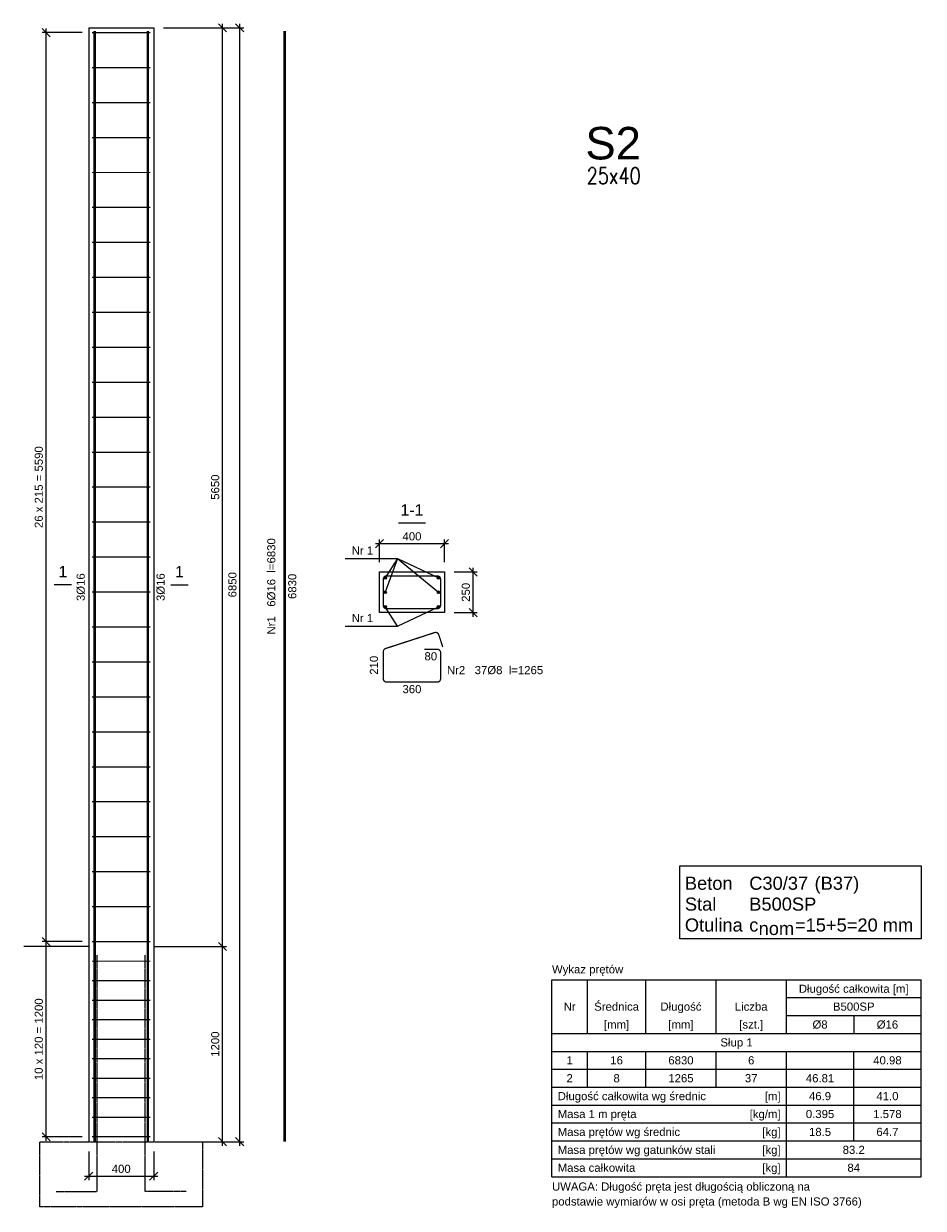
# Model space of a CAD drawing. Header units: millimetres. Extents: x -175722 to -110961, y 52375 to 104640.
# Tile 5 of 146: x -165445 to -159910, y 62485 to 69769. Entities that reach past the tile are written whole.
import ezdxf
from ezdxf.enums import TextEntityAlignment as Align

# ---------------------------------------------------------------- set-up
doc = ezdxf.new("R2010")
doc.units = ezdxf.units.MM
doc.linetypes.add('DASHED', pattern=[0.75, 0.5, -0.25])
for name, color, linetype in [('AS_Balustrady', 53, 'Continuous'), ('SPECBUD_Cienkie', 9, 'Continuous'), ('SPECBUD_Grube', 7, 'Continuous'), ('SPECBUD_Opisy', 6, 'Continuous'), ('SPECBUD_Pręty zbrojeniowe', 1, 'Continuous'), ('SPECBUD_Wymiary', 9, 'Continuous')]:
    doc.layers.add(name, color=color, linetype=linetype)
doc.styles.add('Arial', font='arial.ttf', dxfattribs={"height": 90})
doc.styles.add('e-cad_3', font='simplex.shx', dxfattribs={"width": 0.8})
doc.styles.add('SPECBUD_TXT', font='arial.ttf')
doc.dimstyles.new('SPECBUD_mm_20', dxfattribs={"dimscale": 20, "dimtxt": 2.5, "dimasz": 2.5, "dimexe": 1.25, "dimexo": 3, "dimgap": 1, "dimtad": 1, "dimdec": 0, "dimzin": 0, "dimtxsty": 'SPECBUD_TXT', "dimblk": 'OBLIQUE', "dimblk1": 'OBLIQUE', "dimblk2": 'OBLIQUE', "dimcen": 1, "dimclrt": 7, "dimadec": 0, "dimazin": 0, "dimtfac": 1, "dimtdec": 4, "dimtofl": 0, "dimtmove": 0, "dimatfit": 3, "dimfxl": 0, "dimtolj": 1, "dimtzin": 0, "dimarcsym": 0})

# ---------------------------------------------------------------- blocks, each defined once
blk = doc.blocks.new('_Oblique')
at = {"color": 0, "linetype": 'ByBlock', "lineweight": -2}
blk.add_line((-0.5, -0.5), (0.5, 0.5), dxfattribs=at)
blk = doc.blocks.new('*D460')
at = {"color": 0, "lineweight": -2, "transparency": 16777216}
for p, q in [((895.28, -63.5), (1283.6, -63.5)), ((1258.6, -5738.5), (1258.6, -38.5)), ((895.28, -5713.5), (1283.6, -5713.5)), ((1257.35, -5713.5), (1257.35, -5713.5))]:
    blk.add_line(p, q, dxfattribs=at)
at = {"layer": 'Defpoints', "color": 0, "transparency": 16777216}
for p in [(835.28, -63.5), (835.28, -5713.5)]:
    blk.add_point(p, dxfattribs=at)
at = {"transparency": 16777216, "xscale": 50, "yscale": 50}
for p, rotation in [((1258.6, -63.5), 90), ((1258.6, -5713.5), 270)]:
    blk.add_blockref('_Oblique', p, dxfattribs=dict(at, rotation=rotation))
at = {"color": 7, "transparency": 16777216, "style": 'SPECBUD_TXT'}
blk.add_text('5650', height=50, rotation=90, dxfattribs=at).set_placement((1238.6, -2888.5), align=Align.CENTER)
blk = doc.blocks.new('*D461')
at = {"color": 0, "lineweight": -2, "transparency": 16777216}
for p, q in [((895.28, -5713.5), (1283.6, -5713.5)), ((1258.6, -6938.5), (1258.6, -5688.5)), ((895.28, -6913.5), (1283.6, -6913.5)), ((1257.35, -6913.5), (1257.35, -6913.5))]:
    blk.add_line(p, q, dxfattribs=at)
at = {"layer": 'Defpoints', "color": 0, "transparency": 16777216}
for p in [(835.28, -5713.5), (835.28, -6913.5)]:
    blk.add_point(p, dxfattribs=at)
at = {"transparency": 16777216, "xscale": 50, "yscale": 50}
for p, rotation in [((1258.6, -5713.5), 90), ((1258.6, -6913.5), 270)]:
    blk.add_blockref('_Oblique', p, dxfattribs=dict(at, rotation=rotation))
at = {"color": 7, "transparency": 16777216, "style": 'SPECBUD_TXT'}
blk.add_text('1200', height=50, rotation=90, dxfattribs=at).set_placement((1238.6, -6313.5), align=Align.CENTER)
blk = doc.blocks.new('*D462')
at = {"color": 0, "lineweight": -2, "transparency": 16777216}
for p, q in [((895.28, -63.5), (1389.43, -63.5)), ((1364.43, -6938.5), (1364.43, -38.5)), ((895.28, -6913.5), (1389.43, -6913.5)), ((1363.18, -6913.5), (1363.18, -6913.5))]:
    blk.add_line(p, q, dxfattribs=at)
at = {"layer": 'Defpoints', "color": 0, "transparency": 16777216}
for p in [(835.28, -63.5), (835.28, -6913.5)]:
    blk.add_point(p, dxfattribs=at)
at = {"transparency": 16777216, "xscale": 50, "yscale": 50}
for p, rotation in [((1364.43, -63.5), 90), ((1364.43, -6913.5), 270)]:
    blk.add_blockref('_Oblique', p, dxfattribs=dict(at, rotation=rotation))
at = {"color": 7, "transparency": 16777216, "style": 'SPECBUD_TXT'}
blk.add_text('6850', height=50, rotation=90, dxfattribs=at).set_placement((1344.43, -3488.5), align=Align.CENTER)
blk = doc.blocks.new('*D463')
at = {"color": 0, "lineweight": -2, "transparency": 16777216}
for p, q in [((435.28, -6973.5), (435.28, -7150.16)), ((835.28, -6973.5), (835.28, -7150.16)), ((410.28, -7125.16), (860.28, -7125.16)), ((435.28, -7123.91), (435.28, -7123.91))]:
    blk.add_line(p, q, dxfattribs=at)
at = {"layer": 'Defpoints', "color": 0, "transparency": 16777216}
for p in [(435.28, -6913.5), (835.28, -6913.5)]:
    blk.add_point(p, dxfattribs=at)
at = {"transparency": 16777216, "xscale": 50, "yscale": 50, "rotation": 180}
blk.add_blockref('_Oblique', (435.28, -7125.16), dxfattribs=at)
at = {"transparency": 16777216, "xscale": 50, "yscale": 50}
blk.add_blockref('_Oblique', (835.28, -7125.16), dxfattribs=at)
at = {"color": 7, "transparency": 16777216, "style": 'SPECBUD_TXT'}
blk.add_text('400', height=50, dxfattribs=at).set_placement((635.28, -7105.16), align=Align.CENTER)
blk = doc.blocks.new('*D464')
at = {"color": 0, "lineweight": -2, "transparency": 16777216}
for p, q in [((173.03, -6908.5), (173.03, -5658.5)), ((395.28, -5683.5), (148.03, -5683.5)), ((395.28, -6883.5), (148.03, -6883.5)), ((174.28, -6883.5), (174.28, -6883.5))]:
    blk.add_line(p, q, dxfattribs=at)
at = {"layer": 'Defpoints', "color": 0, "transparency": 16777216}
for p in [(455.28, -5683.5), (455.28, -6883.5)]:
    blk.add_point(p, dxfattribs=at)
at = {"transparency": 16777216, "xscale": 50, "yscale": 50}
for p, rotation in [((173.03, -5683.5), 90), ((173.03, -6883.5), 270)]:
    blk.add_blockref('_Oblique', p, dxfattribs=dict(at, rotation=rotation))
at = {"color": 7, "transparency": 16777216, "style": 'SPECBUD_TXT'}
blk.add_text('10 x 120 = 1200', height=50, rotation=90, dxfattribs=at).set_placement((153.03, -6283.5), align=Align.CENTER)
blk = doc.blocks.new('*D465')
at = {"color": 0, "lineweight": -2, "transparency": 16777216}
for p, q in [((173.03, -5708.5), (173.03, -68.5)), ((395.28, -93.5), (148.03, -93.5)), ((395.28, -5683.5), (148.03, -5683.5)), ((174.28, -5683.5), (174.28, -5683.5))]:
    blk.add_line(p, q, dxfattribs=at)
at = {"layer": 'Defpoints', "color": 0, "transparency": 16777216}
for p in [(455.28, -93.5), (455.28, -5683.5)]:
    blk.add_point(p, dxfattribs=at)
at = {"transparency": 16777216, "xscale": 50, "yscale": 50}
for p, rotation in [((173.03, -93.5), 90), ((173.03, -5683.5), 270)]:
    blk.add_blockref('_Oblique', p, dxfattribs=dict(at, rotation=rotation))
at = {"color": 7, "transparency": 16777216, "style": 'SPECBUD_TXT'}
blk.add_text('26 x 215 = 5590', height=50, rotation=90, dxfattribs=at).set_placement((153.03, -2888.5), align=Align.CENTER)
blk = doc.blocks.new('*D466')
at = {"color": 0, "lineweight": -2, "transparency": 16777216}
for p, q in [((2684.25, -3410.07), (2825.65, -3410.07)), ((2800.65, -3685.07), (2800.65, -3385.07)), ((2684.25, -3660.07), (2825.65, -3660.07)), ((2799.4, -3660.07), (2799.4, -3660.07))]:
    blk.add_line(p, q, dxfattribs=at)
at = {"layer": 'Defpoints', "color": 0, "transparency": 16777216}
for p in [(2624.25, -3410.07), (2624.25, -3660.07)]:
    blk.add_point(p, dxfattribs=at)
at = {"transparency": 16777216, "xscale": 50, "yscale": 50}
for p, rotation in [((2800.65, -3410.07), 90), ((2800.65, -3660.07), 270)]:
    blk.add_blockref('_Oblique', p, dxfattribs=dict(at, rotation=rotation))
at = {"color": 7, "transparency": 16777216, "style": 'SPECBUD_TXT'}
blk.add_text('250', height=50, rotation=90, dxfattribs=at).set_placement((2780.65, -3535.07), align=Align.CENTER)
blk = doc.blocks.new('*D467')
at = {"color": 0, "lineweight": -2, "transparency": 16777216}
for p, q in [((2199.25, -3235.78), (2649.25, -3235.78)), ((2224.25, -3350.07), (2224.25, -3210.78)), ((2224.25, -3237.03), (2224.25, -3237.03)), ((2624.25, -3350.07), (2624.25, -3210.78))]:
    blk.add_line(p, q, dxfattribs=at)
at = {"layer": 'Defpoints', "color": 0, "transparency": 16777216}
for p in [(2224.25, -3410.07), (2624.25, -3410.07)]:
    blk.add_point(p, dxfattribs=at)
at = {"transparency": 16777216, "xscale": 50, "yscale": 50, "rotation": 180}
blk.add_blockref('_Oblique', (2224.25, -3235.78), dxfattribs=at)
at = {"transparency": 16777216, "xscale": 50, "yscale": 50}
blk.add_blockref('_Oblique', (2624.25, -3235.78), dxfattribs=at)
at = {"color": 7, "transparency": 16777216, "style": 'SPECBUD_TXT'}
blk.add_text('400', height=50, dxfattribs=at).set_placement((2424.25, -3215.78), align=Align.CENTER)
blk = doc.blocks.new('SPECBUD_SOKWITY1_20260225213809')
at = {"layer": 'SPECBUD_Pręty zbrojeniowe', "ltscale": 4}
h = blk.add_hatch(color=256, dxfattribs=at)
edge = h.paths.add_edge_path()
edge.add_arc((2260.25, -3446.07), 8, 0, 360)
h = blk.add_hatch(color=256, dxfattribs=at)
edge = h.paths.add_edge_path()
edge.add_arc((2588.25, -3446.07), 8, 0, 360)
h = blk.add_hatch(color=256, dxfattribs=at)
edge = h.paths.add_edge_path()
edge.add_arc((2260.25, -3535.07), 8, 0, 360)
h = blk.add_hatch(color=256, dxfattribs=at)
edge = h.paths.add_edge_path()
edge.add_arc((2588.25, -3535.07), 8, 0, 360)
h = blk.add_hatch(color=256, dxfattribs=at)
edge = h.paths.add_edge_path()
edge.add_arc((2260.25, -3624.07), 8, 0, 360)
h = blk.add_hatch(color=256, dxfattribs=at)
edge = h.paths.add_edge_path()
edge.add_arc((2588.25, -3624.07), 8, 0, 360)
at = {"layer": 'SPECBUD_Cienkie', "linetype": 'Continuous', "ltscale": 4}
for p, q in [((3503.84, -6248.03), (3503.84, -5917.79)), ((3863.21, -6248.03), (3863.21, -5917.79)), ((4295.59, -6248.03), (4295.59, -5917.79)), ((4727.97, -6248.03), (4727.97, -5917.79)), ((4727.97, -6027.87), (5557.27, -6027.87)), ((4727.97, -6137.95), (5557.27, -6137.95)), ((5142.62, -6137.95), (5142.62, -6248.03)), ((3285.88, -6358.11), (5557.27, -6358.11)), ((3503.84, -6578.27), (3503.84, -6358.11)), ((3863.21, -6578.27), (3863.21, -6358.11)), ((4295.59, -6578.27), (4295.59, -6358.11)), ((4727.97, -7128.67), (4727.97, -6358.11)), ((5142.62, -6908.51), (5142.62, -6358.11)), ((3285.88, -6468.19), (5557.27, -6468.19)), ((3285.88, -6688.35), (5557.27, -6688.35)), ((3285.88, -6798.43), (5557.27, -6798.43)), ((3285.88, -6908.51), (5557.27, -6908.51)), ((3285.88, -7018.59), (5557.27, -7018.59))]:
    blk.add_line(p, q, dxfattribs=at)
for points in [[(435.28, -5713.5), (35.28, -5713.5)], [(835.28, -5713.5), (1235.28, -5713.5)]]:
    blk.add_lwpolyline(points, dxfattribs=at)
at = {"layer": 'SPECBUD_Cienkie', "linetype": 'DASHED', "ltscale": 4}
blk.add_lwpolyline([(135.28, -7313.5), (135.28, -6913.5), (385.28, -6913.5), (385.28, -6913.5), (885.28, -6913.5), (885.28, -6913.5), (1135.28, -6913.5), (1135.28, -7313.5), (135.28, -7313.5)], dxfattribs=at)
at = {"layer": 'SPECBUD_Grube', "linetype": 'Continuous', "ltscale": 4}
for p, q in [((3285.88, -5917.79), (5557.27, -5917.79)), ((3285.88, -7128.67), (3285.88, -5917.79)), ((5557.27, -7128.67), (5557.27, -5917.79)), ((3285.88, -6248.03), (5557.27, -6248.03)), ((3285.88, -6578.27), (5557.27, -6578.27)), ((3285.88, -7128.67), (5557.27, -7128.67))]:
    blk.add_line(p, q, dxfattribs=at)
for points in [[(435.28, -63.5), (435.28, -6913.5)], [(435.28, -63.5), (835.28, -63.5)], [(835.28, -63.5), (835.28, -6913.5)], [(2224.25, -3410.07), (2224.25, -3410.07), (2624.25, -3410.07), (2624.25, -3410.07), (2624.25, -3660.07), (2624.25, -3660.07), (2224.25, -3660.07), (2224.25, -3660.07), (2224.25, -3410.07)]]:
    blk.add_lwpolyline(points, dxfattribs=at)
blk.add_lwpolyline([(4071.64, -5217.45), (5557.27, -5217.45), (5557.27, -5666.59), (4071.64, -5666.59)], close=True, dxfattribs=at)
at = {"layer": 'SPECBUD_Opisy', "linetype": 'Continuous', "ltscale": 4}
for p, q in [((2341.18, -3108.77), (2507.32, -3108.77)), ((2012.57, -3327.51), (2300.14, -3327.51)), ((329.45, -3488.5), (223.62, -3488.5)), ((941.12, -3488.5), (1046.96, -3488.5)), ((2012.57, -3742.63), (2300.14, -3742.63))]:
    blk.add_line(p, q, dxfattribs=at)
for points in [[(2300.14, -3327.51), (2335.42, -3327.51), (2260.25, -3446.07)], [(2300.14, -3327.51), (2335.42, -3327.51), (2260.25, -3535.07)], [(2300.14, -3327.51), (2335.42, -3327.51), (2588.25, -3446.07)], [(2300.14, -3327.51), (2335.42, -3327.51), (2588.25, -3535.07)], [(2300.14, -3742.63), (2335.42, -3742.63), (2260.25, -3624.07)], [(2300.14, -3742.63), (2335.42, -3742.63), (2588.25, -3624.07)]]:
    blk.add_lwpolyline(points, dxfattribs=at)
at = {"layer": 'SPECBUD_Pręty zbrojeniowe', "linetype": 'Continuous', "ltscale": 4}
for points, const_width in [([(815.28, -93.5), (455.28, -93.5)], 8), ([(471.28, -6913.5), (471.28, -6913.5), (471.28, -6913.5), (471.28, -6913.5), (471.28, -6913.5), (471.28, -6913.5), (471.28, -83.5), (471.28, -83.5), (471.28, -83.5), (471.28, -83.5), (471.28, -83.5), (471.28, -83.5)], 16), ([(471.28, -6913.5), (471.28, -6913.5), (471.28, -6913.5), (471.28, -6913.5), (471.28, -6913.5), (471.28, -6913.5), (471.28, -83.5), (471.28, -83.5), (471.28, -83.5), (471.28, -83.5), (471.28, -83.5), (471.28, -83.5)], 16), ([(471.28, -6913.5), (471.28, -6913.5), (471.28, -6913.5), (471.28, -6913.5), (471.28, -6913.5), (471.28, -6913.5), (471.28, -83.5), (471.28, -83.5), (471.28, -83.5), (471.28, -83.5), (471.28, -83.5), (471.28, -83.5)], 16), ([(799.28, -6913.5), (799.28, -6913.5), (799.28, -6913.5), (799.28, -6913.5), (799.28, -6913.5), (799.28, -6913.5), (799.28, -83.5), (799.28, -83.5), (799.28, -83.5), (799.28, -83.5), (799.28, -83.5), (799.28, -83.5)], 16), ([(799.28, -6913.5), (799.28, -6913.5), (799.28, -6913.5), (799.28, -6913.5), (799.28, -6913.5), (799.28, -6913.5), (799.28, -83.5), (799.28, -83.5), (799.28, -83.5), (799.28, -83.5), (799.28, -83.5), (799.28, -83.5)], 16), ([(799.28, -6913.5), (799.28, -6913.5), (799.28, -6913.5), (799.28, -6913.5), (799.28, -6913.5), (799.28, -6913.5), (799.28, -83.5), (799.28, -83.5), (799.28, -83.5), (799.28, -83.5), (799.28, -83.5), (799.28, -83.5)], 16), ([(1640.56, -6913.5), (1640.56, -6913.5), (1640.56, -6913.5), (1640.56, -6913.5), (1640.56, -6913.5), (1640.56, -6913.5), (1640.56, -83.5), (1640.56, -83.5), (1640.56, -83.5), (1640.56, -83.5), (1640.56, -83.5), (1640.56, -83.5)], 16), ([(815.28, -308.5), (455.28, -308.5)], 8), ([(815.28, -523.5), (455.28, -523.5)], 8), ([(815.28, -738.5), (455.28, -738.5)], 8), ([(815.28, -953.5), (455.28, -953.5)], 8), ([(815.28, -1168.5), (455.28, -1168.5)], 8), ([(815.28, -1383.5), (455.28, -1383.5)], 8), ([(815.28, -1598.5), (455.28, -1598.5)], 8), ([(815.28, -1813.5), (455.28, -1813.5)], 8), ([(815.28, -2028.5), (455.28, -2028.5)], 8), ([(815.28, -2243.5), (455.28, -2243.5)], 8), ([(815.28, -2458.5), (455.28, -2458.5)], 8), ([(815.28, -2673.5), (455.28, -2673.5)], 8), ([(815.28, -2888.5), (455.28, -2888.5)], 8), ([(815.28, -3103.5), (455.28, -3103.5)], 8), ([(815.28, -3318.5), (455.28, -3318.5)], 8), ([(815.28, -3533.5), (455.28, -3533.5)], 8), ([(815.28, -3748.5), (455.28, -3748.5)], 8), ([(815.28, -3963.5), (455.28, -3963.5)], 8), ([(815.28, -4178.5), (455.28, -4178.5)], 8), ([(815.28, -4393.5), (455.28, -4393.5)], 8), ([(815.28, -4608.5), (455.28, -4608.5)], 8), ([(815.28, -4823.5), (455.28, -4823.5)], 8), ([(815.28, -5038.5), (455.28, -5038.5)], 8), ([(815.28, -5253.5), (455.28, -5253.5)], 8), ([(815.28, -5468.5), (455.28, -5468.5)], 8), ([(815.28, -5683.5), (455.28, -5683.5)], 8), ([(815.28, -5803.5), (455.28, -5803.5)], 8), ([(815.28, -5923.5), (455.28, -5923.5)], 8), ([(815.28, -6043.5), (455.28, -6043.5)], 8), ([(815.28, -6163.5), (455.28, -6163.5)], 8), ([(815.28, -6283.5), (455.28, -6283.5)], 8), ([(815.28, -6403.5), (455.28, -6403.5)], 8), ([(815.28, -6523.5), (455.28, -6523.5)], 8), ([(815.28, -6643.5), (455.28, -6643.5)], 8), ([(815.28, -6763.5), (455.28, -6763.5)], 8), ([(815.28, -6883.5), (455.28, -6883.5)], 8)]:
    blk.add_lwpolyline(points, dxfattribs=dict(at, const_width=const_width))
at = {"layer": 'SPECBUD_Pręty zbrojeniowe', "linetype": 'Continuous', "ltscale": 4, "const_width": 8}
for points in [[(2500.25, -3434.07), (2580.25, -3434.07, -0.4142136), (2600.25, -3454.07), (2600.25, -3616.07, -0.4142136), (2580.25, -3636.07), (2268.25, -3636.07, -0.4142136), (2248.25, -3616.07), (2248.25, -3454.07, -0.4142136), (2268.25, -3434.07), (2580.25, -3434.07, -0.4142136), (2600.25, -3454.07), (2600.25, -3534.07)], [(2500.25, -3885.42), (2580.25, -3885.42, -0.4142136), (2600.25, -3905.42), (2600.25, -4067.42, -0.4142136), (2580.25, -4087.42), (2268.25, -4087.42, -0.4142136), (2248.25, -4067.42), (2248.25, -3899.95, -0.3249222), (2262.07, -3880.93), (2564, -3782.83, -0.4142105), (2589.2, -3795.67), (2613.92, -3871.75)]]:
    blk.add_lwpolyline(points, format="xyb", dxfattribs=at)
at = {"layer": 'SPECBUD_Pręty zbrojeniowe', "linetype": 'DASHED', "ltscale": 4}
for points in [[(235.4, -7220.5), (235.4, -7220.5), (235.4, -7220.5), (235.4, -7220.5), (235.4, -7220.5), (235.4, -7220.5), (487.28, -7220.5), (487.28, -7220.5), (487.28, -7220.5), (487.28, -7220.5), (487.28, -7220.5), (487.28, -5763.74), (487.28, -5763.74), (487.28, -5763.74), (487.28, -5763.74), (487.28, -5763.74), (487.28, -5763.74)], [(235.4, -7220.5), (235.4, -7220.5), (235.4, -7220.5), (235.4, -7220.5), (235.4, -7220.5), (235.4, -7220.5), (487.28, -7220.5), (487.28, -7220.5), (487.28, -7220.5), (487.28, -7220.5), (487.28, -7220.5), (487.28, -5763.74), (487.28, -5763.74), (487.28, -5763.74), (487.28, -5763.74), (487.28, -5763.74), (487.28, -5763.74)], [(235.4, -7220.5), (235.4, -7220.5), (235.4, -7220.5), (235.4, -7220.5), (235.4, -7220.5), (235.4, -7220.5), (487.28, -7220.5), (487.28, -7220.5), (487.28, -7220.5), (487.28, -7220.5), (487.28, -7220.5), (487.28, -5763.74), (487.28, -5763.74), (487.28, -5763.74), (487.28, -5763.74), (487.28, -5763.74), (487.28, -5763.74)], [(1035.16, -7220.5), (1035.16, -7220.5), (1035.16, -7220.5), (1035.16, -7220.5), (1035.16, -7220.5), (1035.16, -7220.5), (783.28, -7220.5), (783.28, -7220.5), (783.28, -7220.5), (783.28, -7220.5), (783.28, -7220.5), (783.28, -5763.74), (783.28, -5763.74), (783.28, -5763.74), (783.28, -5763.74), (783.28, -5763.74), (783.28, -5763.74)], [(1035.16, -7220.5), (1035.16, -7220.5), (1035.16, -7220.5), (1035.16, -7220.5), (1035.16, -7220.5), (1035.16, -7220.5), (783.28, -7220.5), (783.28, -7220.5), (783.28, -7220.5), (783.28, -7220.5), (783.28, -7220.5), (783.28, -5763.74), (783.28, -5763.74), (783.28, -5763.74), (783.28, -5763.74), (783.28, -5763.74), (783.28, -5763.74)], [(1035.16, -7220.5), (1035.16, -7220.5), (1035.16, -7220.5), (1035.16, -7220.5), (1035.16, -7220.5), (1035.16, -7220.5), (783.28, -7220.5), (783.28, -7220.5), (783.28, -7220.5), (783.28, -7220.5), (783.28, -7220.5), (783.28, -5763.74), (783.28, -5763.74), (783.28, -5763.74), (783.28, -5763.74), (783.28, -5763.74), (783.28, -5763.74)]]:
    blk.add_lwpolyline(points, dxfattribs=at)
at = {"layer": 'SPECBUD_Pręty zbrojeniowe', "linetype": 'Continuous', "ltscale": 4}
for centre in [(2260.25, -3446.07), (2588.25, -3446.07), (2260.25, -3535.07), (2588.25, -3535.07), (2260.25, -3624.07), (2588.25, -3624.07)]:
    blk.add_circle(centre, 8, dxfattribs=at)
at = {"layer": 'SPECBUD_Opisy', "color": 7, "ltscale": 4, "style": 'SPECBUD_TXT'}
for s, p in [('1-1', (2424.25, -3084.41)), ('1', (276.54, -3464.14)), ('1', (994.04, -3464.14))]:
    blk.add_text(s, height=70, dxfattribs=at).set_placement(p, align=Align.BOTTOM_CENTER)
for s, p in [('Nr1   6Ø16  l=6830', (1533.77, -3498.5)), ('6830', (1662.67, -3498.5))]:
    blk.add_text(s, height=50, rotation=90, dxfattribs=at).set_placement(p, align=Align.TOP_CENTER)
for s, p in [('Nr 1', (2053.65, -3253.18)), ('Nr 1', (2053.65, -3668.3)), ('Nr2   37Ø8  l=1265', (2639.53, -3988.63)), ('UWAGA: Długość pręta jest długością obliczoną na ', (3285.88, -7164.42)), ('podstawie wymiarów w osi pręta (metoda B wg EN ISO 3766)', (3285.88, -7256.15))]:
    blk.add_text(s, height=50, dxfattribs=at).set_placement(p, align=Align.TOP_LEFT)
for p in [(360.95, -3588.94), (852.68, -3588.94)]:
    blk.add_text('3Ø16', height=50, rotation=90, dxfattribs=at).set_placement(p, align=Align.TOP_LEFT)
blk.add_text('210', height=50, rotation=90, dxfattribs=at).set_placement((2230.14, -3983.68), align=Align.BOTTOM_CENTER)
for s, p in [('80', (2540.25, -3903.53)), ('360', (2424.25, -4105.53))]:
    blk.add_text(s, height=50, dxfattribs=at).set_placement(p, align=Align.TOP_CENTER)
at = {"layer": 'SPECBUD_Opisy', "color": 7, "ltscale": 0.2, "style": 'SPECBUD_TXT'}
for s, height, p in [('Beton', 80.465, (4103.58, -5364.34)), ('C30/37', 80.465, (4499.74, -5364.34)), (' (B37)', 80.465, (4870.42, -5364.34)), ('Stal', 80.465, (4103.58, -5492.76)), ('B500SP', 80.465, (4499.74, -5492.76)), ('Otulina', 80.465, (4103.58, -5621.18)), ('c', 80.47, (4499.74, -5621.18)), ('nom', 80.465, (4557.23, -5642.58)), ('=15+5=20 mm', 80.465, (4780.85, -5621.18))]:
    blk.add_text(s, height=height, dxfattribs=at).set_placement(p)
at = {"layer": 'SPECBUD_Opisy', "color": 7, "ltscale": 4, "style": 'SPECBUD_TXT'}
for s, p in [('Wykaz prętów', (3285.88, -5853.57)), ('Długość całkowita wg średnic', (3321.16, -6633.3)), ('Masa 1 m pręta', (3321.16, -6743.38)), ('Masa prętów wg średnic', (3321.16, -6853.46)), ('Masa prętów wg gatunków stali', (3321.16, -6963.54)), ('Masa całkowita', (3321.16, -7073.62))]:
    blk.add_text(s, height=50, dxfattribs=at).set_placement(p, align=Align.MIDDLE_LEFT)
for s, p in [('Długość całkowita [m]', (5142.62, -5972.82)), ('Nr', (3394.86, -6082.9)), ('Średnica', (3683.52, -6082.9)), ('Długość', (4079.4, -6082.9)), ('Liczba', (4511.78, -6082.9)), ('B500SP', (5142.62, -6082.9)), ('[mm]', (3683.52, -6192.98)), ('[mm]', (4079.4, -6192.98)), ('[szt.]', (4511.78, -6192.98)), ('Ø8', (4935.29, -6192.98)), ('Ø16', (5349.94, -6192.98)), ('Słup 1', (4421.57, -6303.06)), ('1', (3394.86, -6413.14)), ('16', (3683.52, -6413.14)), ('6830', (4079.4, -6413.14)), ('6', (4511.78, -6413.14)), ('40.98', (5349.94, -6413.14)), ('2', (3394.86, -6523.22)), ('8', (3683.52, -6523.22)), ('1265', (4079.4, -6523.22)), ('37', (4511.78, -6523.22)), ('46.81', (4935.29, -6523.22)), ('46.9', (4935.29, -6633.3)), ('41.0', (5349.94, -6633.3)), ('0.395', (4935.29, -6743.38)), ('1.578', (5349.94, -6743.38)), ('18.5', (4935.29, -6853.46)), ('64.7', (5349.94, -6853.46)), ('83.2', (5142.62, -6963.54)), ('84', (5142.62, -7073.62))]:
    blk.add_text(s, height=50, dxfattribs=at).set_placement(p, align=Align.MIDDLE_CENTER)
for s, p in [('[m]', (4692.69, -6633.3)), ('[kg/m]', (4692.69, -6743.38)), ('[kg]', (4692.69, -6853.46)), ('[kg]', (4692.69, -6963.54)), ('[kg]', (4692.69, -7073.62))]:
    blk.add_text(s, height=50, dxfattribs=at).set_placement(p, align=Align.MIDDLE_RIGHT)
at = {"layer": 'SPECBUD_Wymiary', "ltscale": 4}
for base, p1, p2, text, picture, middle in [((173.03, -93.5), (455.28, -5683.5), (455.28, -93.5), '26 x 215 = 5590', '*D465', (173.03, -2888.5)), ((173.03, -5683.5), (455.28, -6883.5), (455.28, -5683.5), '10 x 120 = 1200', '*D464', (173.03, -6283.5))]:
    dim = blk.add_linear_dim(base=base, p1=p1, p2=p2, angle=90, text=text, dimstyle='SPECBUD_mm_20', override={"dimblk1": 'Oblique', "dimblk2": 'Oblique', "dimsah": 1}, dxfattribs=at)
    dim.commit()
    dim.dimension.update_dxf_attribs({"geometry": picture, "text_midpoint": middle})
for base, p1, p2, picture, middle in [((1258.6, -63.5), (835.28, -5713.5), (835.28, -63.5), '*D460', (1258.6, -2888.5)), ((1364.43, -63.5), (835.28, -6913.5), (835.28, -63.5), '*D462', (1364.43, -3488.5)), ((2800.65, -3410.07), (2624.25, -3660.07), (2624.25, -3410.07), '*D466', (2800.65, -3535.07)), ((1258.6, -5713.5), (835.28, -6913.5), (835.28, -5713.5), '*D461', (1258.6, -6313.5))]:
    dim = blk.add_linear_dim(base=base, p1=p1, p2=p2, angle=90, dimstyle='SPECBUD_mm_20', override={"dimblk1": 'Oblique', "dimblk2": 'Oblique', "dimsah": 1}, dxfattribs=at)
    dim.commit()
    dim.dimension.update_dxf_attribs({"geometry": picture, "text_midpoint": middle})
for base, p1, p2, picture, middle in [((2624.25, -3235.78), (2224.25, -3410.07), (2624.25, -3410.07), '*D467', (2424.25, -3235.78)), ((835.28, -7125.16), (435.28, -6913.5), (835.28, -6913.5), '*D463', (635.28, -7125.16))]:
    dim = blk.add_linear_dim(base=base, p1=p1, p2=p2, dimstyle='SPECBUD_mm_20', override={"dimblk1": 'Oblique', "dimblk2": 'Oblique', "dimsah": 1}, dxfattribs=at)
    dim.commit()
    dim.dimension.update_dxf_attribs({"geometry": picture, "text_midpoint": middle})

msp = doc.modelspace()

# ---------------------------------------------------------------- block references
msp.add_blockref('SPECBUD_SOKWITY1_20260225213809', (-165480.5488, 69807.89077))

# ---------------------------------------------------------------- texts
at = {"layer": 'AS_Balustrady', "linetype": 'Continuous', "ltscale": 0.25, "style": 'Arial'}
msp.add_text('S2', height=200, dxfattribs=at).set_placement((-161989.02911, 68934.59035))
at = {"layer": 'AS_Balustrady', "linetype": 'Continuous', "ltscale": 0.25, "style": 'e-cad_3', "width": 0.8}
msp.add_text('25x40', height=100, dxfattribs=at).set_placement((-161981.22918, 68784.59035))

doc.saveas('drawing.dxf')
